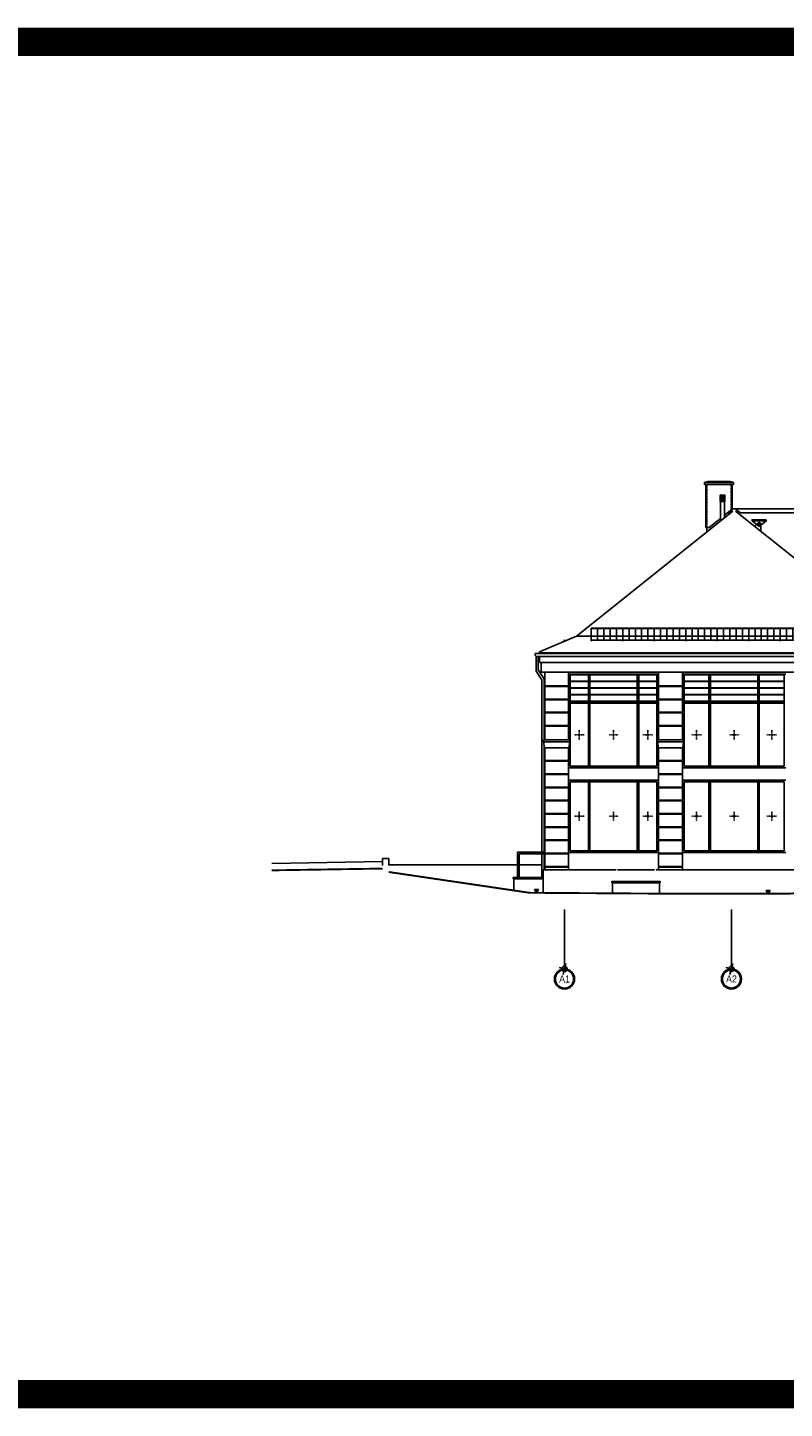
# Model space of a CAD drawing. Header units: inches. Extents: x -281236 to -70395, y 38777 to 102341.
# Tile 224 of 244: x -102767 to -100363, y 46338 to 50721. Entities that reach past the tile are written whole.
import ezdxf
from ezdxf.enums import TextEntityAlignment as Align

# ---------------------------------------------------------------- set-up
doc = ezdxf.new("R2010")
doc.units = ezdxf.units.IN
doc.header["$MEASUREMENT"] = 0
for name, pattern in [('CENTER', [2, 1.25, -0.25, 0.25, -0.25]), ('DASHED', [0.75, 0.5, -0.25]), ('HIDDEN', [0.375, 0.25, -0.125])]:
    doc.linetypes.add(name, pattern=pattern)
doc.layers.get('0').update_dxf_attribs({"color": 101})
doc.layers.add('Fas--widok-3', color=251, linetype='Continuous', lineweight=0)
for name, color, linetype in [('Fas--widok-cienka', 9, 'Continuous'), ('Fas--widok-glowna', 7, 'Continuous'), ('Fas-balustrada-widok', 64, 'Continuous'), ('Fas-okno-hatch', 251, 'Continuous'), ('Fas-okno-widok', 8, 'Continuous'), ('Ins-kan', 54, 'Continuous'), ('L_CIENKA', 8, 'Continuous'), ('opis-drogowy', 7, 'Continuous'), ('Os-osie glowne', 8, 'CENTER'), ('Os-osie-opis', 8, 'Continuous'), ('PRZERYWANA', 8, 'HIDDEN'), ('Pzt-uksztaltowanie terenu', 7, 'Continuous'), ('Sc-cegla pelna-hatch', 8, 'Continuous')]:
    doc.layers.add(name, color=color, linetype=linetype)
doc.styles.add('dwg_opis duży', font='ARIAL.TTF', dxfattribs={"width": 0.9})

# ---------------------------------------------------------------- blocks, each defined once
blk = doc.blocks.new('płotekśśśś')
at = {"layer": 'L_CIENKA'}
for p, q in [((0, 0), (200, 0)), ((0, 0), (0, -41.1)), ((200, 0), (200, -41.1)), ((0, -0.8), (200, -0.8)), ((0, -20.8), (0, -22.6)), ((0, -37.6), (200, -37.6)), ((20, -0.8), (20, -37.6)), ((40, -0.8), (40, -37.6)), ((60, -0.8), (60, -37.6)), ((80, -0.8), (80, -37.6)), ((100, -0.8), (100, -41.1)), ((120, -0.8), (120, -37.6)), ((140, -0.8), (140, -37.6)), ((160, -0.8), (160, -37.6)), ((180, -0.8), (180, -37.6))]:
    blk.add_line(p, q, dxfattribs=at)
blk = doc.blocks.new('_opis_osi_liczbowy')
blk.add_hatch(color=256).paths.add_polyline_path([(32, 32), (32, 28.8, -1), (32, -28.8), (32, -32, 1)])
at = {"layer": 'Defpoints'}
h = blk.add_hatch(color=256, dxfattribs=at)
h.paths.add_polyline_path([(-2.2, -8, 0.414214), (8, -2.2), (0, 0)])
h.paths.add_polyline_path([(-8, 2.2), (0, 0), (2.2, 8, 0.414214)])
for radius in [32, 28.8]:
    blk.add_circle((32, 0), radius)
for p, q in [((17.3, -4.6), (-17.3, 4.6)), ((4.6, 17.3), (-4.6, -17.3))]:
    blk.add_line(p, q, dxfattribs=at)
blk.add_circle((0, 0), 8.32, dxfattribs=at)
at = {"style": 'dwg_opis duży', "width": 0.9}
blk.add_attdef('AXNAMEH', text='', height=22.4, rotation=90, dxfattribs=at).set_placement((32, 0), align=Align.MIDDLE_CENTER)

msp = doc.modelspace()

# ---------------------------------------------------------------- hatches: boundary and pattern name
at = {"layer": 'Fas-okno-widok'}
h = msp.add_hatch(dxfattribs=at)
h.set_pattern_fill('ANSI32', color=256, scale=0.2, angle=45, style=0)
h.set_pattern_definition([(90, (280088.6688, 102366.2265), (-1.905, 3e-16), []), (90, (280089.3038, 102366.8615), (-1.905, 3e-16), [])])
h.paths.add_polyline_path([(-100552.93, 49237.11), (-100566.93, 49237.11), (-100566.93, 49217.11), (-100552.93, 49217.11)])
at = {"layer": 'opis-drogowy'}
for points in [[(-101144.68, 47985.06), (-101150.68, 47974.66), (-101156.68, 47985.06)], [(-100408.72, 47982.06), (-100414.72, 47971.66), (-100420.72, 47982.06)]]:
    msp.add_hatch(color=7, dxfattribs=at).paths.add_polyline_path(points)

# ---------------------------------------------------------------- linework, layer by layer
msp.add_line((-100522.93, 49193.86), (-100276.57, 49193.86))
at = {"layer": 'Fas--widok-3', "linetype": 'Continuous', "const_width": 6}
msp.add_lwpolyline([(-101639.54, 48051.55), (-101991.51, 48045.92)], dxfattribs=at)
at = {"layer": 'Fas--widok-cienka'}
for p, q in [((-101124.54, 48675.23), (-101124.54, 48631.71)), ((-101048.54, 48631.71), (-101048.54, 48675.23)), ((-100762.93, 48675.23), (-100762.93, 48631.71)), ((-100686.93, 48631.71), (-100686.93, 48675.23)), ((-101124.54, 48631.71), (-101048.54, 48631.71)), ((-101121.54, 48631.71), (-101121.54, 48629.71)), ((-101051.54, 48631.71), (-101051.54, 48629.71)), ((-100762.93, 48631.71), (-100686.93, 48631.71)), ((-100759.93, 48631.71), (-100759.93, 48629.71)), ((-100689.93, 48631.71), (-100689.93, 48629.71)), ((-101121.54, 48589.71), (-101121.54, 48587.71)), ((-101051.54, 48589.71), (-101051.54, 48587.71)), ((-100759.93, 48589.71), (-100759.93, 48587.71)), ((-100689.93, 48589.71), (-100689.93, 48587.71)), ((-101121.54, 48547.71), (-101121.54, 48545.71)), ((-101051.54, 48547.71), (-101051.54, 48545.71)), ((-100759.93, 48547.71), (-100759.93, 48545.71)), ((-100689.93, 48547.71), (-100689.93, 48545.71)), ((-101048.54, 48503.71), (-101124.54, 48503.71)), ((-101124.54, 48503.71), (-101124.54, 48459.71)), ((-101121.54, 48505.71), (-101121.54, 48503.71)), ((-101051.54, 48505.71), (-101051.54, 48503.71)), ((-101048.54, 48459.71), (-101048.54, 48503.71)), ((-100686.93, 48503.71), (-100762.93, 48503.71)), ((-100762.93, 48503.71), (-100762.93, 48459.71)), ((-100759.93, 48505.71), (-100759.93, 48503.71)), ((-100689.93, 48505.71), (-100689.93, 48503.71)), ((-100686.93, 48459.71), (-100686.93, 48503.71)), ((-101121.54, 48394.36), (-101121.54, 48392.36)), ((-101051.54, 48394.36), (-101051.54, 48392.36)), ((-100759.93, 48394.36), (-100759.93, 48392.36)), ((-100689.93, 48394.36), (-100689.93, 48392.36)), ((-101121.54, 48352.36), (-101121.54, 48350.36)), ((-101051.54, 48352.36), (-101051.54, 48350.36)), ((-100762.93, 48371.73), (-101048.54, 48371.73)), ((-100762.93, 48371.73), (-101044.04, 48371.73)), ((-100759.93, 48352.36), (-100759.93, 48350.36)), ((-100689.93, 48352.36), (-100689.93, 48350.36)), ((-100358.93, 48371.73), (-100686.93, 48371.73)), ((-101121.54, 48310.36), (-101121.54, 48308.36)), ((-101051.54, 48310.36), (-101051.54, 48308.36)), ((-100762.93, 48331.73), (-101048.54, 48331.73)), ((-100759.93, 48310.36), (-100759.93, 48308.36)), ((-100689.93, 48310.36), (-100689.93, 48308.36)), ((-100358.93, 48331.73), (-100686.93, 48331.73)), ((-101121.54, 48268.36), (-101121.54, 48266.36)), ((-101051.54, 48268.36), (-101051.54, 48266.36)), ((-100759.93, 48268.36), (-100759.93, 48266.36)), ((-100689.93, 48268.36), (-100689.93, 48266.36)), ((-101121.54, 48226.36), (-101121.54, 48224.36)), ((-101051.54, 48226.36), (-101051.54, 48224.36)), ((-100759.93, 48226.36), (-100759.93, 48224.36)), ((-100689.93, 48226.36), (-100689.93, 48224.36)), ((-101121.54, 48184.36), (-101121.54, 48182.36)), ((-101051.54, 48184.36), (-101051.54, 48182.36)), ((-100759.93, 48184.36), (-100759.93, 48182.36)), ((-100689.93, 48184.36), (-100689.93, 48182.36)), ((-101121.54, 48142.36), (-101121.54, 48140.36)), ((-101051.54, 48142.36), (-101051.54, 48140.36)), ((-100759.93, 48142.36), (-100759.93, 48140.36)), ((-100689.93, 48142.36), (-100689.93, 48140.36)), ((-101121.54, 48100.36), (-101121.54, 48098.36)), ((-101051.54, 48100.36), (-101051.54, 48098.36)), ((-101048.54, 48103.09), (-100762.93, 48103.09)), ((-100762.93, 48103.09), (-101044.04, 48103.09)), ((-100759.93, 48100.36), (-100759.93, 48098.36)), ((-100689.93, 48100.36), (-100689.93, 48098.36)), ((-100686.93, 48103.09), (-100358.93, 48103.09)), ((-101129.54, 47974.48), (-101129.54, 48047.55)), ((-100898.04, 48047.55), (-101129.54, 48047.55)), ((-101121.54, 48058.36), (-101121.54, 48056.36)), ((-101051.54, 48058.36), (-101051.54, 48056.36)), ((-101049.54, 48053.09), (-101049.54, 48053.09)), ((-100274.82, 48047.55), (-100771.04, 48047.55)), ((-100759.93, 48058.36), (-100759.93, 48056.36)), ((-100689.93, 48058.36), (-100689.93, 48056.36)), ((-100687.93, 48053.09), (-100687.93, 48053.09)), ((-101224.54, 48023.2), (-101129.54, 48023.2)), ((-101224.54, 48019.2), (-101224.54, 48023.2)), ((-101224.54, 48023.2), (-101129.54, 48023.2)), ((-101224.54, 48019.2), (-101129.54, 48019.2)), ((-101222.54, 47982.04), (-101222.54, 48019.2)), ((-100757.54, 48010.66), (-100911.54, 48010.66)), ((-100911.54, 48010.66), (-100911.54, 48006.66)), ((-100757.54, 48006.66), (-100911.54, 48006.66)), ((-100909.54, 48006.66), (-100909.54, 47972.96)), ((-100759.54, 47971.99), (-100759.54, 48006.66)), ((-100757.54, 48006.66), (-100757.54, 48010.66))]:
    msp.add_line(p, q, dxfattribs=at)
for points in [[(-101048.54, 48589.71), (-101048.54, 48629.71), (-101124.54, 48629.71), (-101124.54, 48589.71)], [(-100686.93, 48589.71), (-100686.93, 48629.71), (-100762.93, 48629.71), (-100762.93, 48589.71)], [(-101048.54, 48547.71), (-101048.54, 48587.71), (-101124.54, 48587.71), (-101124.54, 48547.71)], [(-100686.93, 48547.71), (-100686.93, 48587.71), (-100762.93, 48587.71), (-100762.93, 48547.71)], [(-101048.54, 48505.71), (-101048.54, 48545.71), (-101124.54, 48545.71), (-101124.54, 48505.71)], [(-100686.93, 48505.71), (-100686.93, 48545.71), (-100762.93, 48545.71), (-100762.93, 48505.71)], [(-101048.54, 48394.36), (-101048.54, 48434.36), (-101124.54, 48434.36), (-101124.54, 48394.36)], [(-100686.93, 48394.36), (-100686.93, 48434.36), (-100762.93, 48434.36), (-100762.93, 48394.36)], [(-101048.54, 48352.36), (-101048.54, 48392.36), (-101124.54, 48392.36), (-101124.54, 48352.36)], [(-101048.54, 48310.36), (-101048.54, 48350.36), (-101124.54, 48350.36), (-101124.54, 48310.36)], [(-100686.93, 48352.36), (-100686.93, 48392.36), (-100762.93, 48392.36), (-100762.93, 48352.36)], [(-100686.93, 48310.36), (-100686.93, 48350.36), (-100762.93, 48350.36), (-100762.93, 48310.36)], [(-101048.54, 48268.36), (-101048.54, 48308.36), (-101124.54, 48308.36), (-101124.54, 48268.36)], [(-100686.93, 48268.36), (-100686.93, 48308.36), (-100762.93, 48308.36), (-100762.93, 48268.36)], [(-101048.54, 48226.36), (-101048.54, 48266.36), (-101124.54, 48266.36), (-101124.54, 48226.36)], [(-100686.93, 48226.36), (-100686.93, 48266.36), (-100762.93, 48266.36), (-100762.93, 48226.36)], [(-101048.54, 48184.36), (-101048.54, 48224.36), (-101124.54, 48224.36), (-101124.54, 48184.36)], [(-100686.93, 48184.36), (-100686.93, 48224.36), (-100762.93, 48224.36), (-100762.93, 48184.36)], [(-101048.54, 48142.36), (-101048.54, 48182.36), (-101124.54, 48182.36), (-101124.54, 48142.36)], [(-100686.93, 48142.36), (-100686.93, 48182.36), (-100762.93, 48182.36), (-100762.93, 48142.36)], [(-101048.54, 48100.36), (-101048.54, 48140.36), (-101124.54, 48140.36), (-101124.54, 48100.36)], [(-100686.93, 48100.36), (-100686.93, 48140.36), (-100762.93, 48140.36), (-100762.93, 48100.36)], [(-101048.54, 48058.36), (-101048.54, 48098.36), (-101124.54, 48098.36), (-101124.54, 48058.36)], [(-100686.93, 48058.36), (-100686.93, 48098.36), (-100762.93, 48098.36), (-100762.93, 48058.36)]]:
    msp.add_lwpolyline(points, close=True, dxfattribs=at)
for points in [[(-101048.54, 48047.55), (-101048.54, 48056.36), (-101124.54, 48056.36), (-101124.54, 48047.55)], [(-100776.04, 48047.61), (-100893.04, 48047.61)], [(-100686.93, 48047.55), (-100686.93, 48056.36), (-100762.93, 48056.36), (-100762.93, 48047.55)]]:
    msp.add_lwpolyline(points, dxfattribs=at)
at = {"layer": 'Fas--widok-glowna'}
for p, q in [((-100527.54, 49186.23), (-101023.44, 48789.5)), ((-100542.83, 49180.74), (-100529.18, 49191.67)), ((-100518.33, 49186.23), (-100022.42, 48789.5)), ((-100503.03, 49180.74), (-100516.69, 49191.67)), ((-101023.44, 48789.5), (-101141.09, 48739.99)), ((-101141.09, 48739.99), (-101141.09, 48734.48)), ((-101141.09, 48724.32), (-101141.09, 48706.23)), ((-101135.59, 48706.23), (-101141.09, 48706.23)), ((-101135.59, 48706.23), (-101135.59, 48675.23)), ((-99910.28, 48706.23), (-101135.59, 48706.23)), ((-101124.54, 48675.23), (-101135.59, 48675.23)), ((-101135.59, 48675.23), (-99910.28, 48675.23)), ((-101044.72, 48459.71), (-101128.37, 48459.71)), ((-101128.37, 48459.71), (-101128.37, 48454.36)), ((-101128.37, 48454.36), (-101044.72, 48454.36)), ((-101127.37, 48454.36), (-101125.87, 48434.36)), ((-101045.72, 48454.36), (-101047.22, 48434.36)), ((-101044.72, 48459.71), (-101044.72, 48454.36)), ((-100683.11, 48459.71), (-100766.76, 48459.71)), ((-100766.76, 48459.71), (-100766.76, 48454.36)), ((-100766.76, 48454.36), (-100683.11, 48454.36)), ((-100765.76, 48454.36), (-100764.26, 48434.36)), ((-100684.11, 48454.36), (-100685.61, 48434.36)), ((-100683.11, 48459.71), (-100683.11, 48454.36)), ((-101047.22, 48434.36), (-101125.87, 48434.36)), ((-100685.61, 48434.36), (-100764.26, 48434.36))]:
    msp.add_line(p, q, dxfattribs=at)
msp.add_arc((-100522.93, 49183.86), 10, 51.34019, 128.65981, dxfattribs=at)
msp.add_arc((-100522.93, 49183.86), 10, 51.34019, 128.65981, dxfattribs=at)
at = {"layer": 'Fas-balustrada-widok'}
for p, q in [((-101211.04, 48103.15), (-101124.54, 48103.15)), ((-101211.04, 48023.2), (-101211.04, 48103.15)), ((-101206.04, 48023.2), (-101206.04, 48098.15)), ((-101206.04, 48098.15), (-101124.54, 48098.15)), ((-101206.04, 48023.2), (-101211.04, 48023.2))]:
    msp.add_line(p, q, dxfattribs=at)
at = {"layer": 'Fas-okno-hatch', "linetype": 'DASHED', "ltscale": 0.2}
for p, q in [((-101014.56, 48492.03), (-101014.56, 48460.93)), ((-100905.68, 48492.03), (-100905.68, 48460.93)), ((-100796.81, 48492.03), (-100796.81, 48460.93)), ((-100642.43, 48492.03), (-100642.43, 48460.93)), ((-100522.93, 48492.03), (-100522.93, 48460.93)), ((-100403.43, 48492.03), (-100403.43, 48460.93)), ((-101030.11, 48476.48), (-100999.01, 48476.48)), ((-100921.24, 48476.48), (-100890.13, 48476.48)), ((-100812.36, 48476.48), (-100781.26, 48476.48)), ((-100657.99, 48476.48), (-100626.88, 48476.48)), ((-100538.49, 48476.48), (-100507.38, 48476.48)), ((-100418.99, 48476.48), (-100387.88, 48476.48)), ((-101014.56, 48232.96), (-101014.56, 48201.86)), ((-101014.56, 48232.96), (-101014.56, 48201.86)), ((-101014.56, 48232.96), (-101014.56, 48201.86)), ((-101014.56, 48232.96), (-101014.56, 48201.86)), ((-100905.68, 48232.96), (-100905.68, 48201.86)), ((-100905.68, 48232.96), (-100905.68, 48201.86)), ((-100905.68, 48232.96), (-100905.68, 48201.86)), ((-100905.68, 48232.96), (-100905.68, 48201.86)), ((-100796.81, 48232.96), (-100796.81, 48201.86)), ((-100796.81, 48232.96), (-100796.81, 48201.86)), ((-100796.81, 48232.96), (-100796.81, 48201.86)), ((-100796.81, 48232.96), (-100796.81, 48201.86)), ((-100642.43, 48232.96), (-100642.43, 48201.86)), ((-100642.43, 48232.96), (-100642.43, 48201.86)), ((-100642.43, 48232.96), (-100642.43, 48201.86)), ((-100642.43, 48232.96), (-100642.43, 48201.86)), ((-100522.93, 48232.96), (-100522.93, 48201.86)), ((-100522.93, 48232.96), (-100522.93, 48201.86)), ((-100522.93, 48232.96), (-100522.93, 48201.86)), ((-100403.43, 48232.96), (-100403.43, 48201.86)), ((-100403.43, 48232.96), (-100403.43, 48201.86)), ((-100403.43, 48232.96), (-100403.43, 48201.86)), ((-100403.43, 48232.96), (-100403.43, 48201.86)), ((-101030.11, 48217.41), (-100999.01, 48217.41)), ((-101030.11, 48217.41), (-100999.01, 48217.41)), ((-101030.11, 48217.41), (-100999.01, 48217.41)), ((-101030.11, 48217.41), (-100999.01, 48217.41)), ((-100921.24, 48217.41), (-100890.13, 48217.41)), ((-100921.24, 48217.41), (-100890.13, 48217.41)), ((-100921.24, 48217.41), (-100890.13, 48217.41)), ((-100921.24, 48217.41), (-100890.13, 48217.41)), ((-100812.36, 48217.41), (-100781.26, 48217.41)), ((-100812.36, 48217.41), (-100781.26, 48217.41)), ((-100812.36, 48217.41), (-100781.26, 48217.41)), ((-100812.36, 48217.41), (-100781.26, 48217.41)), ((-100657.99, 48217.41), (-100626.88, 48217.41)), ((-100657.99, 48217.41), (-100626.88, 48217.41)), ((-100657.99, 48217.41), (-100626.88, 48217.41)), ((-100657.99, 48217.41), (-100626.88, 48217.41)), ((-100538.49, 48217.41), (-100507.38, 48217.41)), ((-100538.49, 48217.41), (-100507.38, 48217.41)), ((-100538.49, 48217.41), (-100507.38, 48217.41)), ((-100418.99, 48217.41), (-100387.88, 48217.41)), ((-100418.99, 48217.41), (-100387.88, 48217.41)), ((-100418.99, 48217.41), (-100387.88, 48217.41)), ((-100418.99, 48217.41), (-100387.88, 48217.41))]:
    msp.add_line(p, q, dxfattribs=at)
at = {"layer": 'Fas-okno-widok'}
for p, q in [((-101043.43, 48576.23), (-101043.43, 48668.73)), ((-101043.43, 48666.23), (-100767.93, 48666.23)), ((-100985.68, 48666.23), (-100985.68, 48376.73)), ((-100980.68, 48666.23), (-100980.68, 48376.73)), ((-100830.68, 48666.23), (-100830.68, 48376.73)), ((-100825.68, 48666.23), (-100825.68, 48376.73)), ((-100767.93, 48576.23), (-100767.93, 48668.73)), ((-100681.93, 48576.23), (-100681.93, 48668.73)), ((-100681.93, 48666.23), (-100363.93, 48666.23)), ((-100602.93, 48666.23), (-100602.93, 48376.73)), ((-100597.93, 48666.23), (-100597.93, 48376.73)), ((-100447.93, 48666.23), (-100447.93, 48376.73)), ((-100442.93, 48666.23), (-100442.93, 48376.73)), ((-100363.93, 48576.23), (-100363.93, 48668.73)), ((-101043.43, 48646.23), (-100985.68, 48646.23)), ((-101043.43, 48645.23), (-100985.68, 48645.23)), ((-101043.43, 48625.23), (-100985.68, 48625.23)), ((-101043.43, 48624.23), (-100985.68, 48624.23)), ((-100980.68, 48646.23), (-100830.68, 48646.23)), ((-100980.68, 48645.23), (-100830.68, 48645.23)), ((-100980.68, 48625.23), (-100830.68, 48625.23)), ((-100980.68, 48624.23), (-100830.68, 48624.23)), ((-100825.68, 48646.23), (-100767.93, 48646.23)), ((-100825.68, 48645.23), (-100767.93, 48645.23)), ((-100825.68, 48625.23), (-100767.93, 48625.23)), ((-100825.68, 48624.23), (-100767.93, 48624.23)), ((-100681.93, 48646.23), (-100602.93, 48646.23)), ((-100681.93, 48645.23), (-100602.93, 48645.23)), ((-100681.93, 48625.23), (-100602.93, 48625.23)), ((-100681.93, 48624.23), (-100602.93, 48624.23)), ((-100597.93, 48646.23), (-100447.93, 48646.23)), ((-100597.93, 48645.23), (-100447.93, 48645.23)), ((-100597.93, 48625.23), (-100447.93, 48625.23)), ((-100597.93, 48624.23), (-100447.93, 48624.23)), ((-100442.93, 48646.23), (-100363.93, 48646.23)), ((-100442.93, 48645.23), (-100363.93, 48645.23)), ((-100442.93, 48625.23), (-100363.93, 48625.23)), ((-100442.93, 48624.23), (-100363.93, 48624.23)), ((-101043.43, 48604.23), (-100985.68, 48604.23)), ((-101043.43, 48603.23), (-100985.68, 48603.23)), ((-101043.43, 48583.23), (-100985.68, 48583.23)), ((-101043.43, 48582.23), (-100985.68, 48582.23)), ((-101043.43, 48581.23), (-100985.68, 48581.23)), ((-101043.43, 48576.23), (-100985.68, 48576.23)), ((-101043.43, 48576.23), (-101043.43, 48376.73)), ((-100980.68, 48604.23), (-100830.68, 48604.23)), ((-100980.68, 48603.23), (-100830.68, 48603.23)), ((-100980.68, 48583.23), (-100830.68, 48583.23)), ((-100980.68, 48582.23), (-100830.68, 48582.23)), ((-100980.68, 48581.23), (-100830.68, 48581.23)), ((-100980.68, 48576.23), (-100830.68, 48576.23)), ((-100825.68, 48604.23), (-100767.93, 48604.23)), ((-100825.68, 48603.23), (-100767.93, 48603.23)), ((-100825.68, 48583.23), (-100767.93, 48583.23)), ((-100825.68, 48582.23), (-100767.93, 48582.23)), ((-100825.68, 48581.23), (-100767.93, 48581.23)), ((-100825.68, 48576.23), (-100767.93, 48576.23)), ((-100767.93, 48576.23), (-100767.93, 48376.73)), ((-100681.93, 48604.23), (-100602.93, 48604.23)), ((-100681.93, 48603.23), (-100602.93, 48603.23)), ((-100681.93, 48583.23), (-100602.93, 48583.23)), ((-100681.93, 48582.23), (-100602.93, 48582.23)), ((-100681.93, 48581.23), (-100602.93, 48581.23)), ((-100681.93, 48576.23), (-100602.93, 48576.23)), ((-100681.93, 48576.23), (-100681.93, 48376.73)), ((-100597.93, 48604.23), (-100447.93, 48604.23)), ((-100597.93, 48603.23), (-100447.93, 48603.23)), ((-100597.93, 48583.23), (-100447.93, 48583.23)), ((-100597.93, 48582.23), (-100447.93, 48582.23)), ((-100597.93, 48581.23), (-100447.93, 48581.23)), ((-100597.93, 48576.23), (-100447.93, 48576.23)), ((-100442.93, 48604.23), (-100363.93, 48604.23)), ((-100442.93, 48603.23), (-100363.93, 48603.23)), ((-100442.93, 48583.23), (-100363.93, 48583.23)), ((-100442.93, 48582.23), (-100363.93, 48582.23)), ((-100442.93, 48581.23), (-100363.93, 48581.23)), ((-100442.93, 48576.23), (-100363.93, 48576.23)), ((-100363.93, 48576.23), (-100363.93, 48376.73)), ((-100762.93, 48371.73), (-101048.43, 48371.73)), ((-100767.93, 48376.73), (-101043.43, 48376.73)), ((-100358.93, 48371.73), (-100686.93, 48371.73)), ((-100363.93, 48376.73), (-100681.93, 48376.73)), ((-100767.93, 48326.73), (-101043.43, 48326.73)), ((-101043.43, 48326.73), (-101043.43, 48108.09)), ((-100985.68, 48326.73), (-100985.68, 48108.09)), ((-100980.68, 48326.73), (-100980.68, 48108.09)), ((-100830.68, 48326.73), (-100830.68, 48108.09)), ((-100825.68, 48326.73), (-100825.68, 48108.09)), ((-100767.93, 48326.73), (-100767.93, 48108.09)), ((-100363.93, 48326.73), (-100681.93, 48326.73)), ((-100681.93, 48326.73), (-100681.93, 48108.09)), ((-100602.93, 48326.73), (-100602.93, 48108.09)), ((-100597.93, 48326.73), (-100597.93, 48108.09)), ((-100447.93, 48326.73), (-100447.93, 48108.09)), ((-100442.93, 48326.73), (-100442.93, 48108.09)), ((-100363.93, 48326.73), (-100363.93, 48108.09)), ((-100762.93, 48103.09), (-101048.43, 48103.09)), ((-100767.93, 48108.09), (-101043.43, 48108.09)), ((-100358.93, 48103.09), (-100686.93, 48103.09)), ((-100363.93, 48108.09), (-100681.93, 48108.09)), ((-101639.54, 48073.66), (-101991.51, 48068.03)), ((-101639.54, 48083.66), (-101619.54, 48083.66)), ((-101639.54, 48083.66), (-101639.54, 48061.55)), ((-101619.54, 48083.66), (-101619.54, 48061.55)), ((-101211.04, 48063.66), (-101619.54, 48063.66)), ((-101133.54, 48063.66), (-101206.04, 48063.66)), ((-101124.54, 48063.66), (-101126.54, 48063.66))]:
    msp.add_line(p, q, dxfattribs=at)
msp.add_lwpolyline([(-100566.93, 49217.11), (-100552.93, 49217.11), (-100552.93, 49237.11), (-100566.93, 49237.11)], close=True, dxfattribs=at)
for points in [[(-101048.43, 48668.73), (-100762.93, 48668.73)], [(-100686.93, 48668.73), (-100358.93, 48668.73)]]:
    msp.add_lwpolyline(points, dxfattribs=at)
at = {"layer": 'Ins-kan'}
for p, q in [((-101155.14, 48733.94), (-101155.14, 48728.89)), ((-101155.14, 48733.94), (-101153.51, 48733.94)), ((-101154.55, 48727.47), (-101152.55, 48725.48)), ((-101143.56, 48734.48), (-101153.51, 48733.94)), ((-101152.09, 48725.14), (-101152.09, 48678.25)), ((-101151.26, 48724.9), (-101141.9, 48724.32)), ((-101145.34, 48724.53), (-101145.34, 48682.01)), ((-101143.56, 48734.48), (-101141.84, 48734.48)), ((-101141.9, 48724.32), (-97925.48, 48724.32)), ((-101152.09, 48678.25), (-101133.54, 48650.85)), ((-101145.34, 48682.01), (-101126.54, 48654.21)), ((-101133.54, 48650.85), (-101133.54, 48103.15)), ((-101126.54, 48654.21), (-101126.54, 48459.71)), ((-101126.54, 48443.31), (-101126.54, 48103.15)), ((-101133.54, 48098.15), (-101133.54, 48023.2)), ((-101126.54, 48098.15), (-101126.54, 48047.55))]:
    msp.add_line(p, q, dxfattribs=at)
msp.add_lwpolyline([(-99902.31, 48734.48), (-101141.84, 48734.48)], dxfattribs=at)
for centre, start, end in [((-101153.14, 48728.89), 180, 225.24427), ((-101151.14, 48726.9), 225.24427, 266.43474)]:
    msp.add_arc(centre, 2, start, end, dxfattribs=at)
at = {"layer": 'L_CIENKA'}
for p, q in [((-100605.43, 49280.26), (-100617.43, 49277.26)), ((-100617.43, 49271.26), (-100617.43, 49277.26)), ((-100617.43, 49277.26), (-100524.43, 49277.26)), ((-100617.43, 49271.26), (-100524.43, 49271.26)), ((-100612.43, 49134.31), (-100612.43, 49271.26)), ((-100605.43, 49280.26), (-100536.43, 49280.26)), ((-100602.93, 49271.26), (-100527.93, 49271.26)), ((-100536.43, 49280.26), (-100524.43, 49277.26)), ((-100529.43, 49271.26), (-100529.43, 49192.45)), ((-100524.43, 49277.26), (-100524.43, 49271.26)), ((-100566.34, 49155.19), (-100566.34, 49217.11)), ((-100553.45, 49165.5), (-100553.45, 49217.11)), ((-100553.45, 49173.24), (-100529.43, 49192.45)), ((-100531.93, 49190.45), (-100531.93, 49182.71)), ((-100602.1, 49134.31), (-100566.34, 49162.92)), ((-100503.03, 49180.74), (-100276.57, 49180.74)), ((-100465.83, 49155.17), (-100443.33, 49137.32)), ((-100447.39, 49147.75), (-100457.89, 49137.88)), ((-100420.83, 49155.17), (-100443.33, 49137.32)), ((-100438.55, 49144.81), (-100438.55, 49122.4)), ((-100602.1, 49134.31), (-100612.43, 49134.31)), ((-100609.93, 49134.31), (-100609.93, 49120.31)), ((-100976.65, 48814.65), (-100876.65, 48814.65)), ((-100976.65, 48814.65), (-100976.65, 48773.52)), ((-100976.65, 48813.88), (-100876.65, 48813.88)), ((-100956.65, 48813.88), (-100956.65, 48777.01)), ((-100936.65, 48813.88), (-100936.65, 48777.01)), ((-100916.65, 48813.88), (-100916.65, 48777.01)), ((-100896.65, 48813.88), (-100896.65, 48777.01)), ((-100876.65, 48814.65), (-100876.65, 48773.52)), ((-101062.98, 48777.2), (-101061.43, 48773.52)), ((-101062.06, 48777.59), (-101060.51, 48773.9)), ((-100976.65, 48777.01), (-100876.65, 48777.01)), ((-99904.78, 48736.78), (-101141.09, 48736.78))]:
    msp.add_line(p, q, dxfattribs=at)
at = {"layer": 'L_CIENKA', "linetype": 'DASHED'}
msp.add_line((-96806.82, 48789.5), (-101023.44, 48789.5), dxfattribs=at)
at = {"layer": 'L_CIENKA'}
msp.add_lwpolyline([(-100420.83, 49159.17), (-100420.83, 49156.17), (-100420.83, 49155.17), (-100465.83, 49155.17), (-100465.83, 49159.17)], close=True, dxfattribs=at)
msp.add_circle((-100443.33, 49145.2), 2.8, dxfattribs=at)
msp.add_arc((-100443.33, 49145.2), 4.8, 355.44881, 147.74398, dxfattribs=at)
at = {"layer": 'opis-drogowy', "color": 7}
for points in [[(-101144.68, 47985.06), (-101150.68, 47974.66), (-101156.68, 47985.06), (-101144.68, 47985.06)], [(-100408.72, 47982.06), (-100414.72, 47971.66), (-100420.72, 47982.06), (-100408.72, 47982.06)]]:
    msp.add_lwpolyline(points, dxfattribs=at)
at = {"layer": 'Os-osie glowne'}
for points in [[(-101061.57, 47922.03), (-101061.57, 47732.97)], [(-100531.56, 47922.03), (-100531.56, 47733.06)]]:
    msp.add_lwpolyline(points, dxfattribs=at)
at = {"layer": 'PRZERYWANA', "ltscale": 0.5}
for p, q in [((-100609.93, 49134.31), (-100609.93, 49271.26)), ((-100531.93, 49271.26), (-100531.93, 49190.45))]:
    msp.add_line(p, q, dxfattribs=at)
at = {"layer": 'Pzt-uksztaltowanie terenu'}
for p, q in [((-101619.54, 48040.65), (-101172.57, 47974.66)), ((-101172.57, 47974.66), (-100710.1, 47971.66)), ((-100710.1, 47971.66), (-100355.77, 47971.66))]:
    msp.add_line(p, q, dxfattribs=at)
at = {"layer": 'Pzt-uksztaltowanie terenu', "const_width": 6}
msp.add_lwpolyline([(-101619.54, 48040.65), (-101172.57, 47974.66), (-100710.1, 47971.66), (-100355.77, 47971.66), (-99878.3, 47993.2), (-99401.48, 47993.66), (-99145.44, 47989.66)], dxfattribs=at)
at = {"layer": 'Sc-cegla pelna-hatch', "color": 3, "const_width": 90}
msp.add_lwpolyline([(-109488.02, 50676.26), (-70440.14, 50676.26), (-70440.14, 46382.84), (-109488.02, 46382.84)], close=True, dxfattribs=at)

# ---------------------------------------------------------------- block references
for p in [(-100876.65, 48814.65), (-100676.65, 48814.65), (-100476.65, 48814.65)]:
    msp.add_blockref('płotekśśśś', p)
at = {"layer": 'Os-osie-opis'}
ref = msp.add_blockref('_opis_osi_liczbowy', (-101061.57, 47732.97), dxfattribs=dict(at, rotation=270))
ref.add_attrib('AXNAMEH', 'A1', dxfattribs={"layer": '0', "height": 22.4, "style": 'dwg_opis duży', "width": 0.9}).set_placement((-101061.42, 47700.99), align=Align.MIDDLE_CENTER)
ref = msp.add_blockref('_opis_osi_liczbowy', (-100531.56, 47733.06), dxfattribs=dict(at, rotation=270))
ref.add_attrib('AXNAMEH', 'A2', dxfattribs={"layer": '0', "height": 22.4, "style": 'dwg_opis duży', "width": 0.9}).set_placement((-100531.41, 47701.08), align=Align.MIDDLE_CENTER)

doc.saveas('drawing.dxf')
